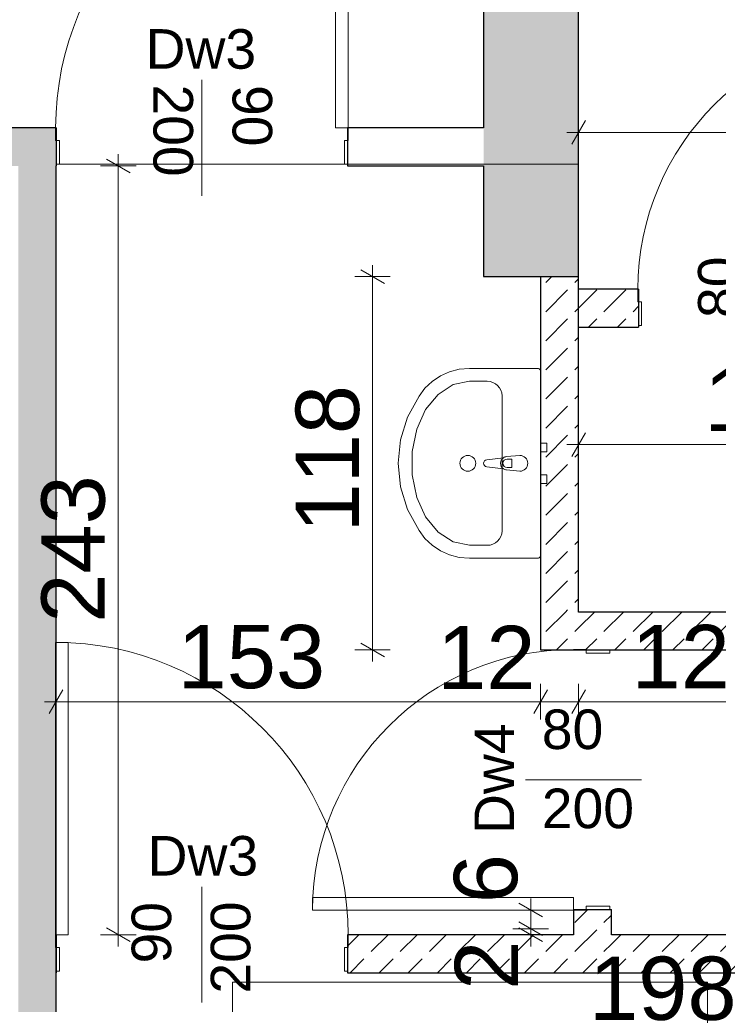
# Model space of a CAD drawing. Header units: centimetres. Extents: x -25572 to 23555, y -2435 to 15405.
# Tile 99 of 134: x 10203 to 10424, y 5039 to 5350. Entities that reach past the tile are written whole.
import ezdxf

# ---------------------------------------------------------------- set-up
doc = ezdxf.new("R2010")
doc.units = ezdxf.units.CM
doc.header["$MEASUREMENT"] = 0
for name, color, linetype, lineweight in [('Nowe_0_Nr_pióra__75', 6, 'Continuous', 15), ('Nowe_220-A Ściany_Nr_pióra__169', 7, 'Continuous', 5), ('Nowe_220-A Ściany_Nr_pióra__19', 255, 'Continuous', 0), ('Nowe_220-A Ściany_Nr_pióra__20', 1, 'Continuous', 13), ('Nowe_220-A Ściany_Nr_pióra__23', 7, 'Continuous', 15), ('Nowe_220-A Ściany_Nr_pióra__27', 7, 'Continuous', 25), ('Nowe_220-A Ściany_Nr_pióra__3', 7, 'Continuous', 13), ('Nowe_220-A Ściany_Nr_pióra__7', 7, 'Continuous', 13), ('Nowe_299-A Wymiary Opisy_Nr_pióra__161', 7, 'Continuous', 5), ('Nowe_299-A Wymiary Opisy_Nr_pióra__41', 7, 'Continuous', 15), ('Nowe_450-K Stropy_Nr_pióra__20', 1, 'Continuous', 13)]:
    doc.layers.add(name, color=color, linetype=linetype, lineweight=lineweight)
doc.layers.add('Nowe_220-A Ściany_Nr_pióra__45', color=7, linetype='Continuous', lineweight=15, true_color=0x40a5ff)
doc.layers.add('Nowe_299-A Wymiary Opisy', color=7, linetype='Continuous')
doc.styles.add('STYL_AUTOMATYCZNY_11', font='arial.ttf')
doc.styles.add('STYL_AUTOMATYCZNY_6', font='arial.ttf')
doc.dimstyles.new('STYL_AUTOMATYCZNY__1', dxfattribs={"dimtxt": 20, "dimasz": 5.7, "dimexe": 0.18, "dimexo": 0.0625, "dimgap": 0, "dimtad": 1, "dimtih": 1, "dimtoh": 1, "dimdec": 0, "dimzin": 0, "dimdsep": 46, "dimtxsty": 'STYL_AUTOMATYCZNY_11', "dimblk": 'ARROWHEAD_2', "dimblk1": 'ARROWHEAD_2', "dimblk2": 'ARROWHEAD_2', "dimcen": 0.09, "dimse1": 1, "dimse2": 1, "dimclrd": 7, "dimclre": 7, "dimclrt": 7, "dimadec": 1, "dimazin": 0, "dimtfac": 1, "dimtdec": 4, "dimtmove": 0, "dimatfit": 3, "dimfxl": 0, "dimtolj": 1, "dimtzin": 0, "dimarcsym": 0})
doc.dimstyles.new('STYL_AUTOMATYCZNY__2', dxfattribs={"dimtxt": 20, "dimasz": 5.7, "dimexe": 0.18, "dimexo": 0.0625, "dimgap": 0, "dimtad": 1, "dimdec": 0, "dimzin": 0, "dimdsep": 46, "dimtxsty": 'STYL_AUTOMATYCZNY_11', "dimblk": 'ARROWHEAD_2', "dimblk1": 'ARROWHEAD_2', "dimblk2": 'ARROWHEAD_2', "dimcen": 0.09, "dimse1": 1, "dimse2": 1, "dimclrd": 7, "dimclre": 7, "dimclrt": 7, "dimadec": 1, "dimazin": 0, "dimtfac": 1, "dimtdec": 4, "dimtmove": 0, "dimatfit": 3, "dimfxl": 0, "dimtolj": 1, "dimtzin": 0, "dimarcsym": 0})
doc.dimstyles.new('STYL_AUTOMATYCZNY__3', dxfattribs={"dimtxt": 20, "dimasz": 5.7, "dimexe": 0.18, "dimexo": 0.0625, "dimgap": 0, "dimtad": 1, "dimtih": 1, "dimtoh": 1, "dimdec": 0, "dimzin": 0, "dimdsep": 46, "dimtxsty": 'STYL_AUTOMATYCZNY_11', "dimblk": 'ARROWHEAD_2', "dimblk1": 'ARROWHEAD_2', "dimblk2": 'ARROWHEAD_2', "dimcen": 0.09, "dimse1": 1, "dimse2": 1, "dimclrd": 7, "dimclre": 7, "dimclrt": 7, "dimadec": 1, "dimazin": 0, "dimtfac": 1, "dimtdec": 4, "dimtmove": 2, "dimatfit": 3, "dimfxl": 0, "dimtolj": 1, "dimtzin": 0, "dimarcsym": 0})
pattern_1 = [(45, (0, 0), (-9.192388, 9.192388), [9.75, -3.25]), (45, (0, 9.192), (-9.192388, 9.192388), [9.75, -3.25])]

# ---------------------------------------------------------------- blocks, each defined once
blk = doc.blocks.new('*D30')
at = {"layer": 'Nowe_299-A Wymiary Opisy_Nr_pióra__161', "color": 7, "linetype": 'Continuous', "lineweight": 5}
for p, q in [((10216.47, 5138.52), (10212.14, 5131.02)), ((10214.3, 5129.15), (10214.3, 5140.4)), ((10369.54, 5138.52), (10365.21, 5131.02)), ((10367.38, 5129.15), (10367.38, 5140.4)), ((10210.64, 5134.77), (10214.3, 5134.77)), ((10214.3, 5134.77), (10367.38, 5134.77))]:
    blk.add_line(p, q, dxfattribs=at)
at = {"layer": 'Nowe_299-A Wymiary Opisy_Nr_pióra__41', "color": 7, "lineweight": 15, "char_height": 20, "attachment_point": 7, "style": 'STYL_AUTOMATYCZNY_11'}
for s, insert in [('\\A1;{\\pql;\\fArial|b0|i0|c238|p0;\\W1.000000;153}', (10252.7, 5138.77)), ('\\A1;{\\pql;\\fArial|b0|i0|c238|p0;\\W1.000000;12}', (10334.7, 5138.77))]:
    blk.add_mtext(s, dxfattribs=dict(at, insert=insert))
blk = doc.blocks.new('ARROWHEAD_2')
at = {"color": 0, "linetype": 'Continuous', "lineweight": 0}
for p, q in [((-0.378, -0.655), (0.378, 0.655)), ((0, 0), (-1, 0))]:
    blk.add_line(p, q, dxfattribs=at)
blk = doc.blocks.new('*D31')
at = {"layer": 'Nowe_299-A Wymiary Opisy_Nr_pióra__161', "color": 7, "linetype": 'Continuous', "lineweight": 5}
for p, q in [((10369.54, 5138.52), (10365.21, 5131.02)), ((10367.38, 5129.15), (10367.38, 5140.4)), ((10381.54, 5138.52), (10377.21, 5131.02)), ((10379.38, 5129.15), (10379.38, 5140.4)), ((10367.38, 5134.77), (10379.38, 5134.77))]:
    blk.add_line(p, q, dxfattribs=at)
blk = doc.blocks.new('*D32')
at = {"layer": 'Nowe_299-A Wymiary Opisy_Nr_pióra__161', "color": 7, "linetype": 'Continuous', "lineweight": 5}
for p, q in [((10381.54, 5138.52), (10377.21, 5131.02)), ((10379.38, 5129.15), (10379.38, 5140.4)), ((10502.59, 5131.02), (10506.92, 5138.52)), ((10504.76, 5129.15), (10504.76, 5140.4)), ((10379.38, 5134.77), (10504.76, 5134.77)), ((10504.76, 5134.77), (10508.43, 5134.77))]:
    blk.add_line(p, q, dxfattribs=at)
at = {"layer": 'Nowe_299-A Wymiary Opisy_Nr_pióra__41', "color": 7, "lineweight": 15, "insert": (10396.11, 5138.77), "char_height": 20, "attachment_point": 7, "style": 'STYL_AUTOMATYCZNY_11'}
blk.add_mtext('\\A1;{\\pql;\\fArial|b0|i0|c238|p0;\\W1.000000;125}', dxfattribs=at)
blk = doc.blocks.new('*D33')
at = {"layer": 'Nowe_299-A Wymiary Opisy_Nr_pióra__161', "color": 7, "linetype": 'Continuous', "lineweight": 5}
for p, q in [((10381.54, 5318.45), (10377.21, 5310.95)), ((10379.38, 5309.07), (10379.38, 5320.32)), ((10526.59, 5310.95), (10530.92, 5318.45)), ((10528.76, 5309.07), (10528.76, 5320.32)), ((10375.71, 5314.7), (10379.38, 5314.7)), ((10379.38, 5314.7), (10528.76, 5314.7)), ((10528.76, 5314.7), (10532.43, 5314.7))]:
    blk.add_line(p, q, dxfattribs=at)
at = {"layer": 'Nowe_299-A Wymiary Opisy_Nr_pióra__41', "color": 7, "lineweight": 15, "insert": (10431.19, 5318.7), "char_height": 20, "attachment_point": 7, "style": 'STYL_AUTOMATYCZNY_11'}
blk.add_mtext('\\A1;{\\pql;\\fArial|b0|i0|c238|p0;\\W1.000000;149}', dxfattribs=at)
blk = doc.blocks.new('*D34')
at = {"layer": 'Nowe_299-A Wymiary Opisy_Nr_pióra__161', "color": 7, "linetype": 'Continuous', "lineweight": 5}
for p, q in [((10379.38, 5210.43), (10379.38, 5221.68)), ((10504.53, 5210.43), (10504.53, 5221.68)), ((10381.54, 5219.8), (10377.21, 5212.3)), ((10502.36, 5212.3), (10506.69, 5219.8)), ((10375.71, 5216.05), (10379.38, 5216.05)), ((10379.38, 5216.05), (10504.53, 5216.05)), ((10504.53, 5216.05), (10508.2, 5216.05))]:
    blk.add_line(p, q, dxfattribs=at)
at = {"layer": 'Nowe_299-A Wymiary Opisy_Nr_pióra__41', "color": 7, "lineweight": 15, "insert": (10419.07, 5220.05), "char_height": 20, "attachment_point": 7, "style": 'STYL_AUTOMATYCZNY_11'}
blk.add_mtext('\\A1;{\\pql;\\fArial|b0|i0|c238|p0;\\W1.000000;125}', dxfattribs=at)
blk = doc.blocks.new('*D36')
at = {"layer": 'Nowe_299-A Wymiary Opisy_Nr_pióra__161', "color": 7, "linetype": 'Continuous', "lineweight": 5}
for p, q in [((10306.38, 5024.32), (10306.38, 5035.57)), ((10504.76, 5024.32), (10504.76, 5035.57)), ((10308.54, 5033.69), (10304.21, 5026.19)), ((10502.59, 5026.19), (10506.92, 5033.69)), ((10302.71, 5029.94), (10306.38, 5029.94)), ((10306.38, 5029.94), (10504.76, 5029.94)), ((10504.76, 5029.94), (10508.43, 5029.94))]:
    blk.add_line(p, q, dxfattribs=at)
at = {"layer": 'Nowe_299-A Wymiary Opisy_Nr_pióra__41', "color": 7, "lineweight": 15, "insert": (10382.69, 5033.94), "char_height": 20, "attachment_point": 7, "style": 'STYL_AUTOMATYCZNY_11'}
blk.add_mtext('\\A1;{\\pql;\\fArial|b0|i0|c238|p0;\\W1.000000;198}', dxfattribs=at)
blk = doc.blocks.new('*D44')
at = {"layer": 'Nowe_299-A Wymiary Opisy_Nr_pióra__161', "color": 7, "linetype": 'Continuous', "lineweight": 5}
for p, q in [((10237.71, 5301.97), (10230.21, 5306.3)), ((10233.96, 5304.14), (10233.96, 5307.81)), ((10239.58, 5304.14), (10228.33, 5304.14)), ((10233.96, 5061.14), (10233.96, 5304.14)), ((10230.21, 5063.3), (10237.71, 5058.97)), ((10239.58, 5061.14), (10228.33, 5061.14)), ((10233.96, 5057.47), (10233.96, 5061.14))]:
    blk.add_line(p, q, dxfattribs=at)
at = {"layer": 'Nowe_299-A Wymiary Opisy_Nr_pióra__41', "color": 7, "lineweight": 15, "insert": (10229.96, 5159.76), "char_height": 20, "attachment_point": 7, "rotation": 90, "style": 'STYL_AUTOMATYCZNY_11'}
blk.add_mtext('\\A1;{\\pql;\\fArial|b0|i0|c238|p0;\\W1.000000;243}', dxfattribs=at)
blk = doc.blocks.new('*D46')
at = {"layer": 'Nowe_299-A Wymiary Opisy_Nr_pióra__161', "color": 7, "linetype": 'Continuous', "lineweight": 5}
for p, q in [((10314.29, 5269.14), (10314.29, 5272.81)), ((10319.91, 5269.14), (10308.66, 5269.14)), ((10318.04, 5266.97), (10310.54, 5271.3)), ((10314.29, 5151.14), (10314.29, 5269.14)), ((10310.54, 5153.3), (10318.04, 5148.97)), ((10319.91, 5151.14), (10308.66, 5151.14)), ((10314.29, 5147.47), (10314.29, 5151.14))]:
    blk.add_line(p, q, dxfattribs=at)
at = {"layer": 'Nowe_299-A Wymiary Opisy_Nr_pióra__41', "color": 7, "lineweight": 15, "insert": (10310.29, 5188.27), "char_height": 20, "attachment_point": 7, "rotation": 90, "style": 'STYL_AUTOMATYCZNY_11'}
blk.add_mtext('\\A1;{\\pql;\\fArial|b0|i0|c238|p0;\\W1.000000;118}', dxfattribs=at)
blk = doc.blocks.new('*D47')
at = {"layer": 'Nowe_299-A Wymiary Opisy_Nr_pióra__161', "color": 7, "linetype": 'Continuous', "lineweight": 5}
for p, q in [((10369.9, 5063.02), (10358.65, 5063.02)), ((10360.53, 5065.19), (10368.03, 5060.86)), ((10368.03, 5058.97), (10360.53, 5063.3)), ((10364.28, 5061.14), (10364.28, 5063.02)), ((10369.9, 5061.14), (10358.65, 5061.14)), ((10364.28, 5057.47), (10364.28, 5061.14))]:
    blk.add_line(p, q, dxfattribs=at)
at = {"layer": 'Nowe_299-A Wymiary Opisy_Nr_pióra__41', "color": 7, "lineweight": 15, "insert": (10360.28, 5043.72), "char_height": 20, "attachment_point": 7, "rotation": 90, "style": 'STYL_AUTOMATYCZNY_11'}
blk.add_mtext('\\A1;{\\pql;\\fArial|b0|i0|c238|p0;\\W1.000000;2}', dxfattribs=at)
blk = doc.blocks.new('*D48')
at = {"layer": 'Nowe_299-A Wymiary Opisy_Nr_pióra__161', "color": 7, "linetype": 'Continuous', "lineweight": 5}
for p, q in [((10364.28, 5068.94), (10364.28, 5072.61)), ((10368.03, 5066.77), (10360.53, 5071.1)), ((10369.9, 5068.94), (10358.65, 5068.94)), ((10364.28, 5063.02), (10364.28, 5068.94)), ((10369.9, 5063.02), (10358.65, 5063.02)), ((10360.53, 5065.19), (10368.03, 5060.86)), ((10368.03, 5058.97), (10360.53, 5063.3))]:
    blk.add_line(p, q, dxfattribs=at)
at = {"layer": 'Nowe_299-A Wymiary Opisy_Nr_pióra__41', "color": 7, "lineweight": 15, "insert": (10360.28, 5071.11), "char_height": 20, "attachment_point": 7, "rotation": 90, "style": 'STYL_AUTOMATYCZNY_11'}
blk.add_mtext('\\A1;{\\pql;\\fArial|b0|i0|c238|p0;\\W1.000000;6}', dxfattribs=at)

msp = doc.modelspace()

# ---------------------------------------------------------------- hatches: boundary and pattern name
at = {"layer": 'Nowe_220-A Ściany_Nr_pióra__169', "linetype": 'Continuous', "lineweight": 5}
h = msp.add_hatch(dxfattribs=at)
h.set_pattern_fill('Beton', style=0, pattern_type=2)
h.set_pattern_definition(pattern_1)
h.paths.add_polyline_path([(10379.38, 5163.14), (10379.38, 5269.14), (10367.38, 5269.14), (10367.38, 5163.14)])
h = msp.add_hatch(dxfattribs=at)
h.set_pattern_fill('Beton', style=0, pattern_type=2)
h.set_pattern_definition(pattern_1)
h.paths.add_polyline_path([(10379.38, 5253.14), (10398.3, 5253.14), (10398.3, 5265.14), (10379.38, 5265.14)])
h = msp.add_hatch(dxfattribs=at)
h.set_pattern_fill('Beton', style=0, pattern_type=2)
h.set_pattern_definition(pattern_1)
h.paths.add_polyline_path([(10379.38, 5163.14), (10367.38, 5151.14), (10379.38, 5151.14)])
h = msp.add_hatch(dxfattribs=at)
h.set_pattern_fill('Beton', style=0, pattern_type=2)
h.set_pattern_definition(pattern_1)
h.paths.add_polyline_path([(10367.38, 5163.14), (10367.38, 5151.14), (10379.38, 5163.14)])
h = msp.add_hatch(dxfattribs=at)
h.set_pattern_fill('Beton', style=0, pattern_type=2)
h.set_pattern_definition(pattern_1)
h.paths.add_polyline_path([(10379.38, 5151.14), (10504.76, 5151.14), (10504.76, 5163.14), (10379.38, 5163.14)])
h = msp.add_hatch(dxfattribs=at)
h.set_pattern_fill('Beton', style=0, pattern_type=2)
h.set_pattern_definition(pattern_1)
h.paths.add_polyline_path([(10377.76, 5049.14), (10389.76, 5049.14), (10389.76, 5069.14), (10377.76, 5069.14)])
h = msp.add_hatch(dxfattribs=at)
h.set_pattern_fill('Beton', style=0, pattern_type=2)
h.set_pattern_definition(pattern_1)
h.paths.add_polyline_path([(10377.76, 5061.14), (10306.38, 5061.14), (10306.38, 5049.14), (10377.76, 5049.14)])
h = msp.add_hatch(dxfattribs=at)
h.set_pattern_fill('Beton', style=0, pattern_type=2)
h.set_pattern_definition(pattern_1)
h.paths.add_polyline_path([(10528.76, 5049.14), (10528.76, 5061.14), (10389.76, 5061.14), (10389.76, 5049.14)])
at = {"layer": 'Nowe_220-A Ściany_Nr_pióra__19', "linetype": 'Continuous', "lineweight": 0}
for points in [[(10379.38, 5384.14), (10349.38, 5384.14), (10349.38, 5269.14), (10379.38, 5269.14)], [(10027.38, 5304.14), (10214.38, 5304.14), (10214.38, 5316.14), (10027.38, 5316.14)], [(10214.38, 4891.14), (10214.38, 5304.14), (10202.38, 5304.14), (10202.38, 4891.14)]]:
    msp.add_hatch(color=255, dxfattribs=at).paths.add_polyline_path(points)

# ---------------------------------------------------------------- linework, layer by layer
at = {"layer": 'Nowe_0_Nr_pióra__75', "color": 6, "linetype": 'Continuous', "lineweight": 15}
for p, q in [((10339.73, 5235), (10334.99, 5231.93)), ((10344.88, 5236.05), (10339.73, 5235)), ((10350.5, 5236.05), (10344.88, 5236.05)), ((10334.99, 5231.93), (10331.06, 5227.1)), ((10355.19, 5231.5), (10355.19, 5188.77)), ((10331.06, 5227.1), (10328.25, 5220.9)), ((10328.25, 5220.9), (10326.78, 5213.83)), ((10326.78, 5213.83), (10326.78, 5206.45)), ((10356.84, 5211.5), (10358.32, 5211.5)), ((10358.32, 5211.5), (10358.32, 5208.78)), ((10326.78, 5206.45), (10328.25, 5199.38)), ((10358.32, 5208.78), (10356.84, 5208.78)), ((10328.25, 5199.38), (10331.06, 5193.17)), ((10331.06, 5193.17), (10334.99, 5188.34)), ((10334.99, 5188.34), (10339.73, 5185.28)), ((10339.73, 5185.28), (10344.88, 5184.23)), ((10344.88, 5184.23), (10350.5, 5184.23))]:
    msp.add_line(p, q, dxfattribs=at)
for points in [[(10344.88, 5180.14), (10366.44, 5180.14), (10366.6, 5180.15), (10366.76, 5180.19), (10366.91, 5180.26), (10367.04, 5180.35), (10367.16, 5180.46), (10367.25, 5180.59), (10367.32, 5180.74), (10367.36, 5180.89), (10367.38, 5181.05), (10367.38, 5210.14), (10367.38, 5239.23), (10367.36, 5239.39), (10367.32, 5239.54), (10367.25, 5239.68), (10367.16, 5239.81), (10367.04, 5239.93), (10366.91, 5240.02), (10366.76, 5240.08), (10366.6, 5240.12), (10366.44, 5240.14), (10344.88, 5240.14), (10341.7, 5239.87), (10338.62, 5239.08), (10335.72, 5237.79), (10333.1, 5236.03), (10330.82, 5233.86), (10328.97, 5231.35), (10325.35, 5224.74), (10323.13, 5217.58), (10322.38, 5210.14), (10323.13, 5202.69), (10325.35, 5195.53), (10328.97, 5188.92), (10330.82, 5186.41), (10333.1, 5184.24), (10335.72, 5182.49), (10338.62, 5181.2), (10341.7, 5180.4)], [(10367.38, 5216.49), (10367.38, 5213.79), (10369.38, 5213.79), (10369.38, 5216.49)], [(10367.38, 5206.49), (10367.38, 5203.79), (10369.38, 5203.79), (10369.38, 5206.49)]]:
    msp.add_lwpolyline(points, close=True, dxfattribs=at)
msp.add_lwpolyline([(10360.81, 5212.64), (10356.62, 5212.24, 0.12102), (10355.67, 5211.91), (10350.37, 5211.25, 0.882566), (10350.37, 5209.03), (10355.67, 5208.37, 0.12102), (10356.62, 5208.04), (10360.81, 5207.64, 1)], format="xyb", close=True, dxfattribs=at)
msp.add_circle((10344.41, 5210.14), 2.5, dxfattribs=at)
for centre, radius, start, end in [((10356.81, 5210.14), 2.11, 122.771, 237.229), ((10356.84, 5210.14), 1.36, 90, 270)]:
    msp.add_arc(centre, radius, start, end, dxfattribs=at)
for centre, start_param, end_param in [((10350.5, 5231.5), 0, 1.570796), ((10350.5, 5188.77), 4.712389, 6.283185)]:
    msp.add_ellipse(centre, major_axis=(4.69, 0), ratio=0.969697, start_param=start_param, end_param=end_param, dxfattribs=at)
at = {"layer": 'Nowe_220-A Ściany_Nr_pióra__20', "color": 1, "linetype": 'Continuous', "lineweight": 13}
for p, q in [((10379.38, 5304.64), (10379.38, 5466.14)), ((10214.38, 4891.14), (10214.38, 5304.64)), ((10214.38, 5304.64), (10379.38, 5304.64))]:
    msp.add_line(p, q, dxfattribs=at)
at = {"layer": 'Nowe_220-A Ściany_Nr_pióra__23', "color": 7, "linetype": 'Continuous', "lineweight": 15}
for p, q in [((10214.18, 5312.14), (10214.18, 5316.14)), ((10214.18, 5316.14), (10214.38, 5316.14)), ((10214.38, 5316.14), (10214.38, 5304.64)), ((10306.38, 5304.64), (10306.38, 5316.14)), ((10306.38, 5316.14), (10306.58, 5316.14)), ((10306.58, 5316.14), (10306.58, 5312.14)), ((10215.38, 5312.14), (10214.18, 5312.14)), ((10215.38, 5304.64), (10215.38, 5312.14)), ((10306.58, 5312.14), (10305.38, 5312.14)), ((10305.38, 5312.14), (10305.38, 5304.64)), ((10214.38, 5304.64), (10215.38, 5304.64)), ((10305.38, 5304.64), (10306.38, 5304.64)), ((10398.1, 5261.14), (10398.1, 5265.14)), ((10398.1, 5265.14), (10398.3, 5265.14)), ((10398.3, 5265.14), (10398.3, 5253.64)), ((10399.3, 5261.14), (10398.1, 5261.14)), ((10399.3, 5253.64), (10399.3, 5261.14)), ((10398.3, 5253.64), (10399.3, 5253.64)), ((10381.76, 5151.34), (10377.76, 5151.34)), ((10377.76, 5151.34), (10377.76, 5151.14)), ((10377.76, 5151.14), (10389.26, 5151.14)), ((10381.76, 5150.14), (10381.76, 5151.34)), ((10389.26, 5150.14), (10381.76, 5150.14)), ((10389.26, 5151.14), (10389.26, 5150.14)), ((10381.76, 5068.94), (10381.76, 5070.14)), ((10381.76, 5070.14), (10389.26, 5070.14)), ((10389.26, 5070.14), (10389.26, 5069.14)), ((10389.26, 5069.14), (10377.76, 5069.14)), ((10377.76, 5069.14), (10377.76, 5068.94)), ((10377.76, 5068.94), (10381.76, 5068.94)), ((10214.38, 5061.14), (10214.18, 5061.14)), ((10214.18, 5061.14), (10214.18, 5057.14)), ((10214.38, 5049.64), (10214.38, 5061.14)), ((10306.58, 5061.14), (10306.38, 5061.14)), ((10306.38, 5061.14), (10306.38, 5049.64)), ((10306.58, 5057.14), (10306.58, 5061.14)), ((10214.18, 5057.14), (10215.38, 5057.14)), ((10215.38, 5057.14), (10215.38, 5049.64)), ((10305.38, 5049.64), (10305.38, 5057.14)), ((10305.38, 5057.14), (10306.58, 5057.14)), ((10215.38, 5049.64), (10214.38, 5049.64)), ((10306.38, 5049.64), (10305.38, 5049.64))]:
    msp.add_line(p, q, dxfattribs=at)
at = {"layer": 'Nowe_220-A Ściany_Nr_pióra__27', "color": 7, "linetype": 'Continuous', "lineweight": 25}
for p, q in [((10214.38, 5316.14), (10214.38, 5304.64)), ((10214.38, 5316.14), (10214.38, 5304.64)), ((10214.38, 5316.14), (10214.38, 5304.64)), ((10306.38, 5316.14), (10306.38, 5304.64)), ((10306.38, 5316.14), (10306.38, 5304.64)), ((10306.38, 5316.14), (10306.38, 5304.64)), ((10214.38, 5304.64), (10214.38, 5304.14)), ((10306.38, 5304.64), (10306.38, 5304.14)), ((10306.38, 5304.14), (10328.38, 5304.14)), ((10398.3, 5265.14), (10398.3, 5253.64)), ((10398.3, 5265.14), (10398.3, 5253.64)), ((10398.3, 5265.14), (10398.3, 5253.64)), ((10398.3, 5253.64), (10398.3, 5253.14)), ((10398.3, 5253.64), (10398.3, 5253.14)), ((10377.76, 5151.14), (10389.26, 5151.14)), ((10377.76, 5151.14), (10389.26, 5151.14)), ((10377.76, 5151.14), (10389.26, 5151.14)), ((10389.26, 5151.14), (10389.76, 5151.14)), ((10389.26, 5151.14), (10389.76, 5151.14)), ((10377.76, 5069.14), (10389.26, 5069.14)), ((10377.76, 5069.14), (10389.26, 5069.14)), ((10377.76, 5069.14), (10389.26, 5069.14)), ((10389.26, 5069.14), (10389.76, 5069.14)), ((10389.26, 5069.14), (10389.76, 5069.14)), ((10214.38, 5061.14), (10214.38, 5049.64)), ((10214.38, 5061.14), (10214.38, 5049.64)), ((10214.38, 5061.14), (10214.38, 5049.64)), ((10306.38, 5061.14), (10306.38, 5049.64)), ((10306.38, 5061.14), (10306.38, 5049.64)), ((10306.38, 5061.14), (10306.38, 5049.64)), ((10214.38, 5049.64), (10214.38, 5049.14)), ((10214.38, 5049.64), (10214.38, 5049.14)), ((10306.38, 5049.64), (10306.38, 5049.14)), ((10306.38, 5049.64), (10306.38, 5049.14))]:
    msp.add_line(p, q, dxfattribs=at)
for points in [[(10349.38, 5384.14), (10349.38, 5316.14)], [(10379.38, 5269.14), (10379.38, 5384.14)], [(10214.38, 5316.14), (10027.38, 5316.14)], [(10349.38, 5316.14), (10306.38, 5316.14)], [(10214.38, 4891.14), (10214.38, 5304.14)], [(10328.38, 5304.14), (10349.38, 5304.14)], [(10349.38, 5304.14), (10349.38, 5269.14)], [(10349.38, 5269.14), (10379.38, 5269.14)], [(10367.38, 5269.14), (10367.38, 5151.14)], [(10367.38, 5269.14), (10379.38, 5269.14)], [(10379.38, 5253.14), (10379.38, 5269.14)], [(10398.3, 5265.14), (10379.38, 5265.14)], [(10379.38, 5163.14), (10379.38, 5253.14)], [(10379.38, 5253.14), (10398.3, 5253.14)], [(10504.76, 5163.14), (10379.38, 5163.14)], [(10367.38, 5151.14), (10377.76, 5151.14)], [(10389.76, 5151.14), (10504.76, 5151.14)], [(10377.76, 5069.14), (10377.76, 5061.14)], [(10389.76, 5061.14), (10389.76, 5069.14)], [(10377.76, 5061.14), (10306.38, 5061.14)], [(10528.76, 5061.14), (10389.76, 5061.14)], [(10306.38, 5049.14), (10377.76, 5049.14)], [(10377.76, 5049.14), (10389.76, 5049.14)], [(10389.76, 5049.14), (10528.76, 5049.14)]]:
    msp.add_lwpolyline(points, dxfattribs=at)
at = {"layer": 'Nowe_220-A Ściany_Nr_pióra__3', "color": 7, "linetype": 'Continuous', "lineweight": 13}
for p, q in [((10302.58, 5316.14), (10302.58, 5408.54)), ((10306.58, 5408.54), (10306.58, 5316.14)), ((10306.58, 5316.14), (10302.58, 5316.14)), ((10214.18, 5153.54), (10214.18, 5061.14)), ((10218.18, 5153.54), (10214.18, 5153.54)), ((10218.18, 5061.14), (10218.18, 5153.54)), ((10377.76, 5072.94), (10295.36, 5072.94)), ((10295.36, 5072.94), (10295.36, 5068.94)), ((10377.76, 5068.94), (10377.76, 5072.94)), ((10295.36, 5068.94), (10377.76, 5068.94)), ((10214.18, 5061.14), (10218.18, 5061.14))]:
    msp.add_line(p, q, dxfattribs=at)
for centre, radius, start, end in [((10306.58, 5316.14), 92.4, 90, 180), ((10480.5, 5265.14), 82.4, 90, 180), ((10214.18, 5061.14), 92.4, 0, 90), ((10377.76, 5068.94), 82.4, 90, 180)]:
    msp.add_arc(centre, radius, start, end, dxfattribs=at)
at = {"layer": 'Nowe_220-A Ściany_Nr_pióra__45', "color": 161, "linetype": 'Continuous', "lineweight": 15, "true_color": 0x40a5ff}
for p, q in [((10260.38, 5331.32), (10260.38, 5294.68)), ((10362.58, 5110.14), (10399.22, 5110.14)), ((10260.38, 5076.32), (10260.38, 5039.68))]:
    msp.add_line(p, q, dxfattribs=at)
at = {"layer": 'Nowe_450-K Stropy_Nr_pióra__20', "color": 1, "linetype": 'Continuous', "lineweight": 13, "flags": 128}
msp.add_lwpolyline([(10270.07, 4896.14), (10420.07, 4896.14), (10420.07, 5046.14), (10270.07, 5046.14)], close=True, dxfattribs=at)

# ---------------------------------------------------------------- texts
at = {"layer": 'Nowe_220-A Ściany_Nr_pióra__7', "color": 7, "linetype": 'Continuous', "lineweight": 13, "char_height": 12.5, "style": 'STYL_AUTOMATYCZNY_6'}
for s, insert, attachment_point, rotation in [('\\A1;{\\pqr;\\pt0;\\fArial|b0|i0|c238|p0;\\W1.000000;200\\fArial|b0|i0|c238|p0;\\W1.000000;\\A1{\\H.66x;\\S^  ;}\\fArial|b0|i0|c238|p0;\\W1.000000;\\fArial|b0|i0|c238|p0;\\W1.000000;}', (10241.42, 5297.54), 9, 270), ('\\A1;{\\pqr;\\pt0;\\fArial|b0|i0|c238|p0;\\W1.000000;90\\fArial|b0|i0|c238|p0;\\W1.000000;\\A1{\\H.66x;\\S^  ;}\\fArial|b0|i0|c238|p0;\\W1.000000;\\fArial|b0|i0|c238|p0;\\W1.000000;}', (10266.42, 5307.07), 9, 270), ('\\A1;{\\pql;\\pt0;\\fArial|b0|i0|c238|p0;\\W1.000000;80\\fArial|b0|i0|c238|p0;\\W1.000000;\\A1{\\H.66x;\\S^  ;}\\fArial|b0|i0|c238|p0;\\W1.000000;\\fArial|b0|i0|c238|p0;\\W1.000000;}', (10433.26, 5256.07), 7, 90), ('\\A1;{\\pql;\\pt0;\\fArial|b0|i0|c238|p0;\\W1.000000;200\\fArial|b0|i0|c238|p0;\\W1.000000;\\A1{\\H.66x;\\S^  ;}\\fArial|b0|i0|c238|p0;\\W1.000000;\\fArial|b0|i0|c238|p0;\\W1.000000;}', (10458.26, 5246.54), 7, 90), ('\\A1;{\\pql;\\pt0;\\fArial|b0|i0|c238|p0;\\W1.000000;Dw4\\fArial|b0|i0|c238|p0;\\W1.000000;\\fArial|b0|i0|c238|p0;\\W1.000000;\\fArial|b0|i0|c238|p0;\\W1.000000;}', (10359.01, 5092.99), 7, 90), ('\\A1;{\\pql;\\pt0;\\fArial|b0|i0|c238|p0;\\W1.000000;90\\fArial|b0|i0|c238|p0;\\W1.000000;\\A1{\\H.66x;\\S^  ;}\\fArial|b0|i0|c238|p0;\\W1.000000;\\fArial|b0|i0|c238|p0;\\W1.000000;}', (10254.33, 5052.07), 7, 90), ('\\A1;{\\pql;\\pt0;\\fArial|b0|i0|c238|p0;\\W1.000000;200\\fArial|b0|i0|c238|p0;\\W1.000000;\\A1{\\H.66x;\\S^  ;}\\fArial|b0|i0|c238|p0;\\W1.000000;\\fArial|b0|i0|c238|p0;\\W1.000000;}', (10279.33, 5042.54), 7, 90)]:
    msp.add_mtext(s, dxfattribs=dict(at, insert=insert, attachment_point=attachment_point, rotation=rotation))
for s, insert, attachment_point in [('\\A1;{\\pqr;\\pt0;\\fArial|b0|i0|c238|p0;\\W1.000000;Dw3\\fArial|b0|i0|c238|p0;\\W1.000000;\\fArial|b0|i0|c238|p0;\\W1.000000;\\fArial|b0|i0|c238|p0;\\W1.000000;}', (10277.52, 5334.67), 9), ('\\A1;{\\pql;\\pt0;\\fArial|b0|i0|c238|p0;\\W1.000000;80\\fArial|b0|i0|c238|p0;\\W1.000000;\\A1{\\H.66x;\\S^  ;}\\fArial|b0|i0|c238|p0;\\W1.000000;\\fArial|b0|i0|c238|p0;\\W1.000000;}', (10367.76, 5116.18), 7), ('\\A1;{\\pql;\\pt0;\\fArial|b0|i0|c238|p0;\\W1.000000;200\\fArial|b0|i0|c238|p0;\\W1.000000;\\A1{\\H.66x;\\S^  ;}\\fArial|b0|i0|c238|p0;\\W1.000000;\\fArial|b0|i0|c238|p0;\\W1.000000;}', (10367.76, 5091.18), 7), ('\\A1;{\\pql;\\pt0;\\fArial|b0|i0|c238|p0;\\W1.000000;Dw3\\fArial|b0|i0|c238|p0;\\W1.000000;\\fArial|b0|i0|c238|p0;\\W1.000000;\\fArial|b0|i0|c238|p0;\\W1.000000;}', (10243.23, 5079.67), 7)]:
    msp.add_mtext(s, dxfattribs=dict(at, insert=insert, attachment_point=attachment_point))

# ---------------------------------------------------------------- dimensions: what is measured, and where the dimension line sits
at = {"layer": 'Nowe_299-A Wymiary Opisy', "color": 7, "linetype": 'Continuous', "lineweight": 5}
for base, p1, p2, dimstyle, picture, middle in [((10528.76, 5314.7), (10379.38, 2176.34), (10528.76, 2258.34), 'STYL_AUTOMATYCZNY__1', '*D33', (10454.02, 5328.7)), ((10504.53, 5216.05), (10379.38, 2045.34), (10504.53, 2045.34), 'STYL_AUTOMATYCZNY__1', '*D34', (10441.9, 5230.05)), ((10367.38, 5134.77), (10214.3, 1958.61), (10367.38, 1959.84), 'STYL_AUTOMATYCZNY__1', '*D30', (10275.53, 5148.77)), ((10504.76, 5134.77), (10379.38, 1955.34), (10504.76, 1943.34), 'STYL_AUTOMATYCZNY__3', '*D32', (10418.94, 5148.77)), ((10379.38, 5134.77), (10367.38, 1959.84), (10379.38, 1955.34), 'STYL_AUTOMATYCZNY__1', '*D31', (10349.92, 5148.77)), ((10504.76, 5029.94), (10306.38, 1841.84), (10504.76, 1841.34), 'STYL_AUTOMATYCZNY__1', '*D36', (10405.52, 5043.94))]:
    dim = msp.add_linear_dim(base=base, p1=p1, p2=p2, dimstyle=dimstyle, dxfattribs=at)
    dim.commit()
    dim.dimension.update_dxf_attribs({"geometry": picture, "text_midpoint": middle, "dimtype": 160})
for base, p1, p2, picture, middle in [((10233.96, 5304.14), (10377.76, 5061.14), (10349.38, 5304.14), '*D44', (10219.96, 5182.59)), ((10314.29, 5269.14), (10367.38, 5151.14), (10367.38, 5269.14), '*D46', (10300.29, 5211.11)), ((10364.28, 5068.94), (10369.34, 5063.02), (10377.76, 5068.94), '*D48', (10350.28, 5078.72)), ((10364.28, 5063.02), (10377.76, 5061.14), (10369.34, 5063.02), '*D47', (10350.28, 5051.33))]:
    dim = msp.add_linear_dim(base=base, p1=p1, p2=p2, angle=90, dimstyle='STYL_AUTOMATYCZNY__2', dxfattribs=at)
    dim.commit()
    dim.dimension.update_dxf_attribs({"geometry": picture, "text_midpoint": middle, "dimtype": 160, "text_rotation": 90})

doc.saveas('drawing.dxf')
